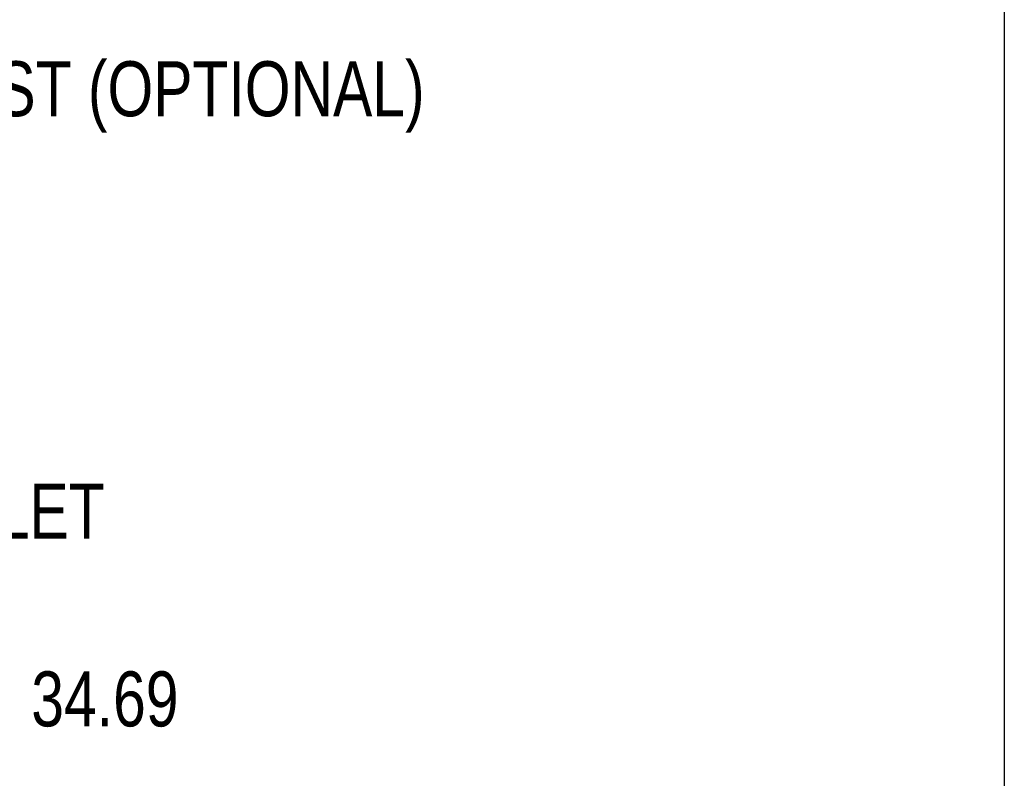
# Model space of a CAD drawing. Header units: inches. Extents: x 0 to 16, y 0 to 10.
# Tile 33 of 37: x 13.2 to 16, y 3.6 to 5.8. Entities that reach past the tile are written whole.
import ezdxf

# ---------------------------------------------------------------- set-up
doc = ezdxf.new("R2010")
doc.units = ezdxf.units.IN
doc.header["$LTSCALE"] = 0.935
doc.header["$MEASUREMENT"] = 0
doc.layers.get('0').update_dxf_attribs({"linetype": 'CONTINUOUS'})
doc.styles.get("Standard").update_dxf_attribs({"font": 'txt', "width": 0.8})
doc.dimstyles.new('DIMSTYLE_2', dxfattribs={"dimtxt": 0.15625, "dimasz": 0.1875, "dimexe": 0.125, "dimexo": 0.0625, "dimgap": 0.039062, "dimtad": 0, "dimtih": 1, "dimtoh": 1, "dimlfac": 15.384615, "dimzin": 4, "dimdsep": 46, "dimtxsty": 'Standard', "dimblk": '_FILLED', "dimblk1": '_FILLED', "dimblk2": '_FILLED', "dimcen": 0.09, "dimazin": 1, "dimtfac": 1, "dimtofl": 0, "dimtmove": 0, "dimatfit": 3, "dimldrblk": '_FILLED', "dimfxl": 1, "dimtolj": 1, "dimtzin": 4, "dimarcsym": 0})

# ---------------------------------------------------------------- blocks, each defined once
blk = doc.blocks.new('*D18')
at = {"color": 2, "linetype": 'Continuous', "transparency": 16777216}
for p, q in [((11.3324, 3.5133), (11.4762, 3.8741)), ((11.4762, 3.8741), (13.1578, 3.8741)), ((11.271, 3.5133), (11.3324, 3.5133))]:
    blk.add_line(p, q, dxfattribs=at)
at = {"color": 2, "linetype": 'Continuous', "transparency": 16777216, "insert": (13.2359, 3.9522), "char_height": 0.15625, "width": 0.625, "attachment_point": 1, "line_spacing_factor": 0.9}
blk.add_mtext('34.69', dxfattribs=at)
blk = doc.blocks.new('_FILLED')
at = {"color": 0, "linetype": 'ByBlock'}
blk.add_solid([(0, 0), (-1, 0.167), (-1, -0.167)], dxfattribs=at)

msp = doc.modelspace()

# ---------------------------------------------------------------- linework, layer by layer
at = {"color": 7, "linetype": 'Continuous'}
msp.add_line((16, 10), (16, 0), dxfattribs=at)

# ---------------------------------------------------------------- texts
at = {"color": 2, "linetype": 'Continuous', "char_height": 0.15625, "attachment_point": 1, "line_spacing_factor": 0.9}
for s, insert, width in [('VAC PUMP EXHAUST (OPTIONAL)', (11.64131, 5.68562), 3.375), ('POWER INLET', (12.29284, 4.48544), 1.375)]:
    msp.add_mtext(s, dxfattribs=dict(at, insert=insert, width=width))

# ---------------------------------------------------------------- dimensions: what is measured, and where the dimension line sits
at = {"color": 2, "linetype": 'Continuous'}
dim = msp.add_ordinate_dim(feature_location=(11.27103, 3.51328), offset=(1.88676, 0.36079), dtype=0, origin=(11.27261, 1.25872), dimstyle='DIMSTYLE_2', dxfattribs=at)
dim.commit()
dim.dimension.update_dxf_attribs({"geometry": '*D18', "text_midpoint": (13.54842, 3.87407)})

doc.saveas('drawing.dxf')
